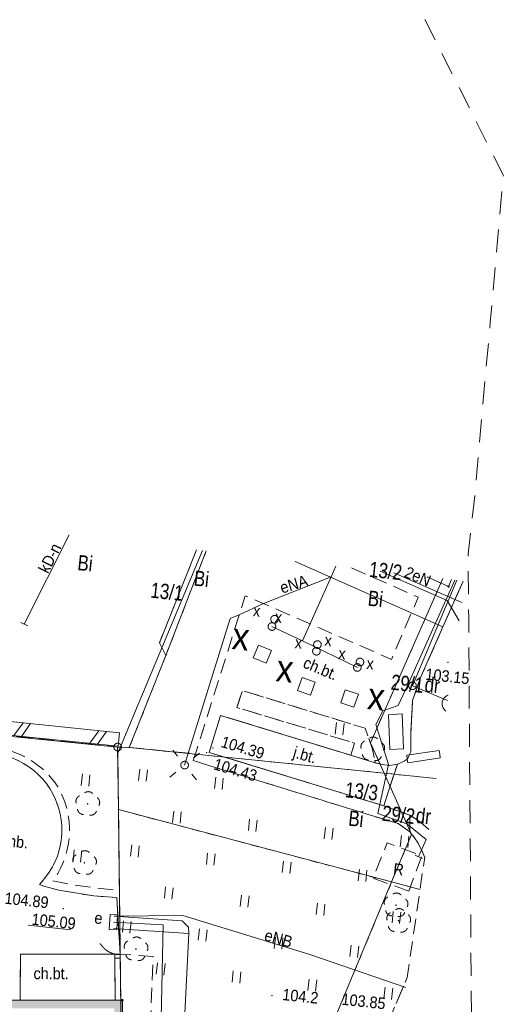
# Model space of a CAD drawing. Header units: millimetres. Extents: x -165388 to 921073, y -295343 to 494042.
# Tile 16 of 117: x -64261 to -32643, y -103108 to -38587. Entities that reach past the tile are written whole.
import ezdxf
from ezdxf.xclip import XClip

# ---------------------------------------------------------------- set-up
doc = ezdxf.new("R2010")
doc.units = ezdxf.units.MM
doc.header["$MEASUREMENT"] = 0
doc.header["$XCLIPFRAME"] = 0
for name, pattern in [('0.5_0.5', [1000, 500, -500]), ('1.5_0.5', [2000, 1500, -500]), ('1.5_1.0', [2500, 1500, -1000]), ('mz1.0_0.5', [1500, 1000, -500])]:
    doc.linetypes.add(name, pattern=pattern)
for name, color, linetype, lineweight in [('7795.2023_2_202-punkt graniczny_Nr_pióra__7', 7, 'Continuous', 18), ('7795.2023_2_211-numer działki ewidencyjnej_Nr_pióra__7', 7, 'Continuous', 18), ('7795.2023_2_219-działka ewidencyjna_Nr_pióra__7', 7, 'Continuous', 18), ('7795.2023_2_312-budynek ewidencyjny_Nr_pióra__7', 7, 'Continuous', 18), ('7795.2023_2_chodnik (powierzchnia)-Atr17_Nr_pióra__7', 7, 'Continuous', 18), ('7795.2023_2_chodnik (powierzchnia)_Nr_pióra__7', 7, 'Continuous', 18), ('7795.2023_2_furtka (linia) - symbol_Nr_pióra__7', 7, 'Continuous', 18), ('7795.2023_2_furtka (linia)_Nr_pióra__7', 7, 'Continuous', 18), ('7795.2023_2_inna budowla (powierzchnia)_Nr_pióra__7', 7, 'Continuous', 18), ('7795.2023_2_jezdnia (powierzchnia)-Atr17_Nr_pióra__7', 7, 'Continuous', 18), ('7795.2023_2_jezdnia (powierzchnia)_Nr_pióra__7', 7, 'Continuous', 18), ('7795.2023_2_komora podziemna - przewód niezidentyfikowany (powierzchnia)-Atr17_Nr_pióra__7', 7, 'Continuous', 18), ('7795.2023_2_komora podziemna - przewód niezidentyfikowany (powierzchnia)_Nr_pióra__7', 7, 'Continuous', 18), ('7795.2023_2_krawężnik (linia)_Nr_pióra__7', 7, 'Continuous', 18), ('7795.2023_2_latarnia (punkt)_Nr_pióra__7', 7, 'Continuous', 18), ('7795.2023_2_murek oporowy (powierzchnia)_Nr_pióra__7', 7, 'Continuous', 18), ('7795.2023_2_odwodnienie liniowe (linia)_Nr_pióra__7', 7, 'Continuous', 18), ('7795.2023_2_ogrodzenie trwałe (linia)_Nr_pióra__7', 7, 'Continuous', 18), ('7795.2023_2_podpora okrągła (punkt)_Nr_pióra__7', 7, 'Continuous', 18), ('7795.2023_2_punkt o określonej wysokości (sieć kanalizacyjna)-Atr2_Nr_pióra__7', 7, 'Continuous', 18), ('7795.2023_2_punkt wysokościowy naturalny-Atr2_Nr_pióra__7', 7, 'Continuous', 18), ('7795.2023_2_punkt wysokościowy sztuczny-Atr2_Nr_pióra__7', 7, 'Continuous', 18), ('7795.2023_2_punkt zmiany cech lub źródła danych o położeniu przewodu (sieć elektroenergetyczna)_Nr_pióra__7', 7, 'Continuous', 18), ('7795.2023_2_punkt zmiany cech lub źródła danych o położeniu przewodu (sieć kanalizacyjna)_Nr_pióra__7', 7, 'Continuous', 18), ('7795.2023_2_reklama lub tablica informacyjna (powierzchnia)-Atr17_Nr_pióra__7', 7, 'Continuous', 18), ('7795.2023_2_reklama lub tablica informacyjna (powierzchnia)_Nr_pióra__7', 7, 'Continuous', 18), ('7795.2023_2_studzienka okrągła - przewód niezidentyfikowany (punkt)-Atr17_Nr_pióra__7', 7, 'Continuous', 18), ('7795.2023_2_studzienka okrągła - przewód niezidentyfikowany (punkt)_Nr_pióra__7', 7, 'Continuous', 18), ('7795.2023_2_szafa elektroenergetyczna (punkt)-Atr17_Nr_pióra__7', 7, 'Continuous', 18), ('7795.2023_2_szafa elektroenergetyczna (punkt)_Nr_pióra__7', 7, 'Continuous', 18), ('7795.2023_2_trawnik (powierzchnia) - symbol_Nr_pióra__7', 7, 'Continuous', 18), ('7795.2023_2_trawnik (powierzchnia)_Nr_pióra__7', 7, 'Continuous', 18), ('bg-woz-oz.6640.12006.2023.pge-1_rzut_5_216-obręb ewidencyjny_Nr_pióra__7', 7, 'Continuous', 18), ('Zagospodarowanie - Budynki_Nr_pióra__1', 7, 'Continuous', 13)]:
    doc.layers.add(name, color=color, linetype=linetype, lineweight=lineweight)
for name, color, linetype in [('7795.2023_2_203-punkt graniczny', 7, 'Continuous'), ('7795.2023_2_drzewo liściaste (punkt)', 7, 'Continuous'), ('7795.2023_2_punkt wysokościowy naturalny', 7, 'Continuous'), ('7795.2023_2_punkt wysokościowy sztuczny', 7, 'Continuous'), ('INW_GEO', 7, 'Continuous'), ('Zagospodarowanie - Budynki', 7, 'Continuous')]:
    doc.layers.add(name, color=color, linetype=linetype)
for name, color, linetype, lineweight, true_color in [('7795.2023_2_210-oznaczenie konturu użytku gruntowego_Nr_pióra__3', 7, 'Continuous', 18, 0x959595), ('7795.2023_2_218-kontur użytku gruntowego_Nr_pióra__3', 7, 'Continuous', 18, 0x959595), ('7795.2023_2_drzewo liściaste (punkt)_Nr_pióra__94', 7, 'Continuous', 18, 0x4a4a4a), ('7795.2023_2_komora podziemna - przewód kanalizacyjny (powierzchnia)_Nr_pióra__34', 7, 'Continuous', 18, 0x4a4a4a), ('7795.2023_2_przewód elektroenergetyczny (linia)-Atr1_Nr_pióra__1', 7, 'Continuous', 18, 0x4c4c4c), ('7795.2023_2_przewód elektroenergetyczny (linia)_Nr_pióra__1', 7, 'Continuous', 18, 0x4c4c4c), ('7795.2023_2_przewód kanalizacyjny (linia)-Atr1_Nr_pióra__34', 7, 'Continuous', 18, 0x4a4a4a), ('7795.2023_2_przewód kanalizacyjny (linia)_Nr_pióra__34', 7, 'Continuous', 18, 0x4a4a4a), ('7795.2023_2_Punkt budynku_Nr_pióra__5', 7, 'Continuous', 18, 0x1d1d1d), ('7795.2023_2_punkt o określonej wysokości (sieć kanalizacyjna)-Atr2_Nr_pióra__34', 7, 'Continuous', 18, 0x4a4a4a), ('7795.2023_2_punkt o określonej wysokości (sieć telekomunikacyjna)-Atr2_Nr_pióra__30', 7, 'Continuous', 18, 0x969696)]:
    doc.layers.add(name, color=color, linetype=linetype, lineweight=lineweight, true_color=true_color)
doc.styles.add('GENERATED_STYLE_1', font='txt')
doc.linetypes.add('902-500', pattern='A,0,[1,A.01.1_PROJEKT_ZAGOSPODAROWANIA_DZIAŁKI1.Shx,S=59.52381,R=0,X=0,Y=0],-7500,0', length=7500)
doc.linetypes.add('us06-500', pattern='A,0,[3,A.01.1_PROJEKT_ZAGOSPODAROWANIA_DZIAŁKI1.Shx,S=3.174603,R=0,X=0,Y=0],-400,0', length=400)

# ---------------------------------------------------------------- blocks, each defined once
blk = doc.blocks.new('Rysunek_1_2', base_point=(-8073115860, -4958828181))
at = {"layer": '7795.2023_2_203-punkt graniczny', "linetype": 'Continuous', "lineweight": 0, "true_color": 0x000000}
for points in [[(-55055, -79419, 1), (-55144, -79409, 1)], [(-54641, -80248, 1), (-54730, -80238, 1)], [(-57038, -86286, 1), (-57128, -86277, 1)], [(-41234, -85969, 1), (-41324, -85959, 1)], [(-40342, -87965, 1), (-40431, -87956, 1)], [(-57746, -90354, 1), (-57835, -90345, 1)], [(-38550, -91979, 1), (-38639, -91970, 1)], [(-39849, -95098, 1), (-39939, -95089, 1)], [(-57596, -103032, 1), (-57685, -103023, 1)]]:
    blk.add_hatch(color=18, dxfattribs=at).paths.add_polyline_path(points)
at = {"layer": '7795.2023_2_drzewo liściaste (punkt)', "linetype": 'Continuous', "lineweight": 0, "true_color": 0x4a4a4a}
for points in [[(-41094, -86396, 1), (-41194, -86386, 1)], [(-59762, -89977, 1), (-59861, -89967, 1)], [(-59976, -93846, 1), (-60075, -93836, 1)], [(-39565, -96617, 1), (-39664, -96607, 1)], [(-39393, -97642, 1), (-39492, -97631, 1)], [(-56599, -99499, 1), (-56698, -99488, 1)]]:
    blk.add_hatch(color=251, dxfattribs=at).paths.add_polyline_path(points)
at = {"layer": '7795.2023_2_punkt wysokościowy naturalny', "linetype": 'Continuous', "lineweight": 0, "true_color": 0x000000}
blk.add_hatch(color=18, dxfattribs=at).paths.add_polyline_path([(-47688, -102546, 1), (-47777, -102536, 1)])
at = {"layer": '7795.2023_2_punkt wysokościowy sztuczny', "linetype": 'Continuous', "lineweight": 0, "true_color": 0x000000}
for points in [[(-36165, -80709, 1), (-36254, -80700, 1)], [(-51560, -86310, 1), (-51649, -86301, 1)], [(-51975, -86618, 1), (-52064, -86608, 1)], [(-61357, -96836, 1), (-61447, -96827, 1)]]:
    blk.add_hatch(color=18, dxfattribs=at).paths.add_polyline_path(points)
at = {"layer": '7795.2023_2_202-punkt graniczny_Nr_pióra__7', "linetype": 'Continuous'}
blk.add_circle((-57844, -86250), 250, dxfattribs=at)
at = {"layer": '7795.2023_2_218-kontur użytku gruntowego_Nr_pióra__3', "linetype": '0.5_0.5', "flags": 128}
for points in [[(-52676, -73327), (-55100, -79414)], [(-54686, -80243), (-52040, -73402)], [(-36540, -75214), (-41279, -85964)], [(-55100, -79414), (-54686, -80243)], [(-57083, -86282), (-54686, -80243)], [(-76522, -84389), (-57844, -86250)], [(-57844, -86250), (-57083, -86282)], [(-57844, -86250), (-57790, -90349)], [(-40387, -87961), (-57083, -86282)], [(-41279, -85964), (-40387, -87961)], [(-40387, -87961), (-36979, -88310)], [(-40387, -87961), (-38594, -91974)], [(-57790, -90349), (-39894, -95094)], [(-57790, -90349), (-57641, -103028)], [(-38594, -91974), (-39894, -95094)], [(-39894, -95094), (-50285, -120069)], [(-39894, -95094), (-38039, -95591)], [(-57641, -103028), (-57508, -120089)]]:
    blk.add_lwpolyline(points, dxfattribs=at)
at = {"layer": '7795.2023_2_219-działka ewidencyjna_Nr_pióra__7', "linetype": 'Continuous', "flags": 128}
for points in [[(-55100, -79414), (-52676, -73327)], [(-54686, -80243), (-52040, -73402)], [(-41279, -85964), (-36540, -75214)], [(-54686, -80243), (-55100, -79414)], [(-54686, -80243), (-57083, -86282)], [(-57844, -86250), (-76522, -84389)], [(-57790, -90349), (-57844, -86250)], [(-57844, -86250), (-57083, -86282)], [(-40387, -87961), (-57083, -86282)], [(-41279, -85964), (-40387, -87961)], [(-38594, -91974), (-40387, -87961)], [(-40387, -87961), (-36979, -88310)], [(-57790, -90349), (-57641, -103028)], [(-57790, -90349), (-39894, -95094)], [(-39894, -95094), (-38594, -91974)], [(-39894, -95094), (-50285, -120069)], [(-39894, -95094), (-38038, -95584)], [(-57508, -120089), (-57641, -103028)]]:
    blk.add_lwpolyline(points, dxfattribs=at)
at = {"layer": '7795.2023_2_312-budynek ewidencyjny_Nr_pióra__7', "linetype": 'Continuous', "flags": 128}
for points in [[(-36169, -75730), (-37576, -75093)], [(-35973, -75281), (-36169, -75730)], [(-129500, -102838), (-57530, -102838)], [(-57530, -102838), (-57437, -117642)]]:
    blk.add_lwpolyline(points, dxfattribs=at)
at = {"layer": '7795.2023_2_chodnik (powierzchnia)_Nr_pióra__7', "linetype": 'mz1.0_0.5', "flags": 128}
for points in [[(-42530, -74514), (-38146, -76434), (-39900, -80510), (-49480, -76335), (-52752, -86696), (-52891, -87143), (-39474, -91267), (-38697, -91803), (-38701, -90716), (-40415, -90100), (-51847, -86601), (-51105, -84177), (-42565, -86792), (-42318, -85994), (-50033, -83658), (-49673, -82550), (-41621, -85022), (-41144, -86391), (-40968, -87285), (-40508, -87404), (-40011, -87458), (-39520, -87380), (-39478, -87364), (-39023, -87151), (-38871, -87047), (-38629, -86570), (-38645, -85412), (-38518, -83193), (-37981, -81651), (-36532, -78367)], [(-36169, -75730), (-37576, -75093)], [(-36532, -78367), (-35201, -75370)], [(-35973, -75281), (-36169, -75730)], [(-38697, -91803), (-38701, -90716), (-38417, -90887), (-38006, -91173), (-37628, -91495), (-37464, -91647)], [(-37730, -93475), (-37737, -93454), (-37929, -92991), (-38164, -92554), (-38387, -92198), (-38697, -91803)], [(-40541, -112770), (-45006, -123460), (-50660, -137176), (-57823, -153807), (-57863, -153894), (-59493, -148268), (-59512, -148165), (-57971, -144670), (-58404, -144492), (-58210, -144091), (-57054, -144466), (-48445, -124017), (-48984, -123135), (-46807, -120180), (-38877, -101353)]]:
    blk.add_lwpolyline(points, dxfattribs=at)
blk.add_lwpolyline([(-64238, -102833), (-64206, -99820), (-58032, -99828), (-58013, -102837)], close=True, dxfattribs=at)
at = {"layer": '7795.2023_2_drzewo liściaste (punkt)_Nr_pióra__94', "linetype": 'Continuous'}
for centre, start, end in [((-41101, -85993), 43.15423, 124.61023), ((-41508, -86227), 115.19023, 196.43023), ((-40753, -86308), 331.33423, 52.57423), ((-41412, -86688), 187.10323, 268.75323), ((-40945, -86738), 259.01123, 340.66123), ((-60176, -89808), 115.19023, 196.43023), ((-59769, -89574), 43.15423, 124.61023), ((-59421, -89889), 331.33423, 52.57423), ((-60080, -90269), 187.10323, 268.75323), ((-59613, -90319), 259.01123, 340.66123), ((-60390, -93677), 115.19023, 196.43023), ((-59983, -93443), 43.15423, 124.61023), ((-59634, -93758), 331.33423, 52.57423), ((-60293, -94138), 187.10323, 268.75323), ((-59826, -94188), 259.01123, 340.66123), ((-39979, -96448), 115.19023, 196.43023), ((-39572, -96214), 43.15423, 124.61023), ((-39223, -96529), 331.33423, 52.57423), ((-39883, -96909), 187.10323, 268.75323), ((-39807, -97472), 115.19023, 196.43023), ((-39400, -97239), 43.15423, 124.61023), ((-39415, -96959), 259.01123, 340.66123), ((-39051, -97553), 331.33423, 52.57423), ((-39711, -97933), 187.10323, 268.75323), ((-56606, -99095), 43.15423, 124.61023), ((-39243, -97983), 259.01123, 340.66123), ((-57013, -99329), 115.19023, 196.43023), ((-56257, -99410), 331.33423, 52.57423), ((-56917, -99790), 187.10323, 268.75323), ((-56449, -99840), 259.01123, 340.66123)]:
    blk.add_arc(centre, 400, start, end, dxfattribs=at)
at = {"layer": '7795.2023_2_furtka (linia) - symbol_Nr_pióra__7', "linetype": 'Continuous'}
blk.add_arc((-57698, -98356), 1500, 210.91523, 270.91523, dxfattribs=at)
at = {"layer": '7795.2023_2_furtka (linia)_Nr_pióra__7', "linetype": 'Continuous', "flags": 128}
blk.add_lwpolyline([(-57673, -99856), (-57698, -98305)], dxfattribs=at)
at = {"layer": '7795.2023_2_inna budowla (powierzchnia)_Nr_pióra__7', "linetype": 'Continuous', "flags": 128}
for points in [[(-35201, -75370), (-36532, -78367), (-46218, -74083)], [(-38526, -82236), (-35619, -75322)], [(-36235, -83199), (-38526, -82236)]]:
    blk.add_lwpolyline(points, dxfattribs=at)
blk.add_lwpolyline([(-40099, -84150), (-39206, -84074), (-39110, -86368), (-40009, -86402)], close=True, dxfattribs=at)
at = {"layer": '7795.2023_2_jezdnia (powierzchnia)_Nr_pióra__7', "linetype": '1.5_0.5', "flags": 128}
blk.add_lwpolyline([(-35201, -75370), (-36532, -78367), (-37981, -81651), (-38518, -83193), (-38645, -85412), (-38629, -86570), (-38871, -87047), (-39023, -87151), (-39478, -87364), (-39520, -87380), (-40415, -90100), (-38701, -90716), (-38417, -90887), (-38006, -91173), (-37628, -91495), (-37464, -91647)], dxfattribs=at)
for points in [[(-75231, -95148), (-75052, -95167), (-74554, -95211), (-74055, -95244), (-73553, -95257), (-73051, -95261), (-72546, -95245), (-72050, -95217), (-71554, -95180), (-71340, -95153), (-70841, -95096), (-70349, -95018), (-69857, -94929), (-69429, -94684), (-69070, -94340), (-68784, -93928), (-68637, -93582), (-68525, -93101), (-68521, -92599), (-68553, -92143), (-68662, -91658), (-68854, -91195), (-68920, -91067), (-69198, -90655), (-69542, -90297), (-69942, -89992), (-70379, -89754), (-70791, -89569), (-71254, -89379), (-71719, -89219), (-72206, -89066), (-72686, -88944), (-72961, -88884), (-73454, -88791), (-73949, -88718), (-74446, -88665), (-75403, -88683), (-85928, -88540), (-87510, -88663), (-89520, -89020), (-102360, -91627), (-102651, -87392), (-102102, -82362), (-91979, -83537), (-92046, -84445), (-91948, -84938), (-91724, -85375), (-91518, -85618), (-91117, -85912), (-90654, -86093), (-90416, -86128), (-87908, -85713), (-84864, -85557), (-84360, -85550), (-83867, -85543), (-83363, -85537), (-82860, -85530), (-82367, -85533), (-81865, -85536), (-81362, -85540), (-80860, -85543), (-80367, -85546), (-79866, -85560), (-79364, -85573), (-78863, -85587), (-78361, -85600), (-77861, -85624), (-77370, -85636), (-76869, -85659), (-76820, -85665), (-76319, -85688), (-75819, -85712), (-75320, -85745), (-74820, -85778), (-74321, -85812), (-73822, -85845), (-73322, -85879), (-72824, -85922), (-72326, -85965), (-71828, -86009), (-71330, -86052), (-70831, -86095), (-70334, -86149), (-69837, -86202), (-69340, -86255), (-68843, -86309), (-68347, -86372), (-67851, -86435), (-67353, -86488), (-66858, -86561), (-66362, -86625), (-65867, -86698), (-65481, -86749), (-65099, -86851), (-64721, -86982), (-64356, -87141), (-64004, -87330), (-63665, -87547), (-63339, -87784), (-63045, -88046), (-62764, -88338), (-62516, -88646), (-62289, -88972), (-62086, -89326), (-61913, -89686), (-61842, -89865), (-61711, -90241), (-61611, -90624), (-61544, -91023), (-61506, -91420), (-61499, -91823), (-61521, -92222), (-61584, -92618), (-61665, -93002), (-61787, -93391), (-61937, -93757), (-62116, -94110), (-62324, -94460), (-62560, -94786), (-62814, -95091), (-62974, -95265), (-62673, -95368), (-61706, -95632), (-59403, -96010), (-57905, -96110), (-57680, -99825), (-58032, -99828), (-64206, -99820), (-64238, -102833), (-78006, -102836), (-78005, -101981), (-65564, -101977), (-65581, -100165), (-78011, -100160), (-78017, -99275), (-65628, -99295), (-66899, -98576)], [(-39520, -87380), (-40415, -90100), (-51847, -86601), (-51105, -84177), (-42565, -86792), (-40968, -87285), (-40508, -87404), (-40011, -87458)]]:
    blk.add_lwpolyline(points, close=True, dxfattribs=at)
at = {"layer": '7795.2023_2_komora podziemna - przewód kanalizacyjny (powierzchnia)_Nr_pióra__34', "linetype": 'Continuous', "flags": 128}
blk.add_lwpolyline([(-36336, -83900), (-36369, -83876), (-36414, -83830), (-36449, -83786), (-36485, -83742), (-36519, -83688), (-36544, -83635), (-36558, -83584), (-36572, -83522), (-36587, -83470), (-36590, -83409), (-36584, -83350), (-36577, -83290), (-36561, -83231), (-36536, -83184), (-36509, -83126), (-36484, -83079), (-36449, -83032), (-36404, -82987), (-36360, -82951), (-36316, -82916), (-36262, -82881), (-36209, -82857), (-36183, -82849)], dxfattribs=at)
at = {"layer": '7795.2023_2_komora podziemna - przewód niezidentyfikowany (powierzchnia)_Nr_pióra__7', "linetype": 'Continuous', "flags": 128}
for points in [[(-48960, -80404), (-48610, -79576), (-47773, -79928), (-48123, -80755)], [(-46052, -82546), (-45759, -81692), (-44907, -81995), (-45199, -82849)], [(-43232, -83351), (-42929, -82498), (-42075, -82791), (-42378, -83644)]]:
    blk.add_lwpolyline(points, close=True, dxfattribs=at)
at = {"layer": '7795.2023_2_krawężnik (linia)_Nr_pióra__7', "linetype": 'Continuous', "flags": 128}
for points in [[(-37464, -91647), (-37628, -91495), (-38006, -91173), (-38417, -90887), (-38701, -90716), (-40415, -90100), (-51847, -86601), (-51105, -84177), (-42565, -86792), (-40968, -87285), (-40508, -87404), (-40011, -87458), (-39520, -87380), (-39478, -87364), (-39023, -87151), (-38871, -87047), (-38629, -86570), (-38645, -85412), (-38518, -83193), (-37981, -81651), (-36532, -78367), (-35201, -75370)], [(-64356, -87141), (-64004, -87330), (-63665, -87547), (-63339, -87784), (-63045, -88046), (-62764, -88338), (-62516, -88646), (-62289, -88972), (-62086, -89326), (-61913, -89686), (-61842, -89865), (-61711, -90241), (-61611, -90624), (-61544, -91023), (-61506, -91420), (-61499, -91823), (-61521, -92222), (-61584, -92618), (-61665, -93002), (-61787, -93391), (-61937, -93757), (-62116, -94110), (-62324, -94460), (-62560, -94786), (-62814, -95091), (-62974, -95265), (-62673, -95368), (-61706, -95632), (-59403, -96010), (-57905, -96110), (-57680, -99825), (-58032, -99828)], [(-64238, -102833), (-64206, -99820), (-58032, -99828), (-58013, -102837)]]:
    blk.add_lwpolyline(points, dxfattribs=at)
at = {"layer": '7795.2023_2_latarnia (punkt)_Nr_pióra__7', "linetype": 'Continuous'}
for p, q in [((-53926, -86850), (-54239, -86462)), ((-52871, -86963), (-52482, -86650)), ((-54039, -87905), (-54427, -88219)), ((-52984, -88018), (-52670, -88407))]:
    blk.add_line(p, q, dxfattribs=at)
blk.add_circle((-53455, -87435), 250, dxfattribs=at)
at = {"layer": '7795.2023_2_murek oporowy (powierzchnia)_Nr_pióra__7', "linetype": 'Continuous', "flags": 128}
blk.add_lwpolyline([(-57808, -86194), (-76581, -84282), (-76484, -83377), (-57714, -85319)], close=True, dxfattribs=at)
blk.add_lwpolyline([(-57808, -86194), (-76581, -84282), (-76484, -83377), (-57714, -85319)], close=True, dxfattribs=at)
for points in [[(-64042, -84665), (-64642, -85498)], [(-63546, -84716), (-64145, -85549)], [(-59074, -85178), (-59668, -86005)], [(-58576, -85229), (-59171, -86055)]]:
    blk.add_lwpolyline(points, dxfattribs=at)
at = {"layer": '7795.2023_2_odwodnienie liniowe (linia)_Nr_pióra__7', "linetype": 'us06-500'}
for p, q in [((-36784, -86467), (-38907, -86790)), ((-38907, -86790), (-38870, -87037)), ((-36784, -86467), (-36746, -86714))]:
    blk.add_line(p, q, dxfattribs=at)
at = {"layer": '7795.2023_2_odwodnienie liniowe (linia)_Nr_pióra__7', "linetype": 'Continuous'}
for p, q in [((-38832, -87284), (-38870, -87037)), ((-36709, -86962), (-38832, -87284)), ((-36709, -86962), (-36746, -86714))]:
    blk.add_line(p, q, dxfattribs=at)
at = {"layer": '7795.2023_2_ogrodzenie trwałe (linia)_Nr_pióra__7', "linetype": '902-500', "flags": 128}
for points in [[(-52281, -73374), (-57826, -86645)], [(-57844, -86250), (-57790, -90349), (-57698, -98305)], [(-57673, -99856), (-57678, -100087), (-57641, -103028)], [(-57678, -100087), (-58029, -100079)]]:
    blk.add_lwpolyline(points, dxfattribs=at)
at = {"layer": '7795.2023_2_podpora okrągła (punkt)_Nr_pióra__7', "linetype": 'Continuous'}
blk.add_circle((-38526, -82236), 250, dxfattribs=at)
at = {"layer": '7795.2023_2_przewód elektroenergetyczny (linia)_Nr_pióra__1', "linetype": 'Continuous', "flags": 128}
for points in [[(-43865, -75087), (-43552, -74394)], [(-40650, -74733), (-36246, -76637), (-35474, -77977)], [(-39753, -74838), (-35301, -76788)], [(-53455, -87435), (-50474, -77828), (-49875, -77580), (-48287, -76845), (-43865, -75087)], [(-43865, -75087), (-45744, -79300)], [(-35758, -75306), (-38715, -81934), (-39460, -83534), (-40473, -83888), (-40920, -84776), (-40104, -87387), (-40792, -90612), (-38902, -91278), (-37625, -92310), (-38129, -93452)], [(-45744, -79300), (-47735, -78353)], [(-45744, -79300), (-42139, -81034)], [(-38972, -101998), (-45260, -99839), (-53566, -97289), (-58067, -97340)], [(-58067, -97340), (-53613, -97636), (-53194, -98043), (-53179, -98467), (-54383, -122455)], [(-58119, -97726), (-54859, -97905), (-55315, -119328), (-55558, -119815), (-70635, -119828), (-77917, -119832), (-77834, -117649)], [(-58114, -98149), (-53179, -98467)]]:
    blk.add_lwpolyline(points, dxfattribs=at)
at = {"layer": '7795.2023_2_przewód kanalizacyjny (linia)_Nr_pióra__34', "linetype": 'Continuous', "flags": 128}
blk.add_lwpolyline([(-63960, -78193), (-61021, -72353)], dxfattribs=at)
at = {"layer": '7795.2023_2_Punkt budynku_Nr_pióra__5', "linetype": 'Continuous'}
for centre in [(-36169, -75730), (-57530, -102838)]:
    blk.add_circle(centre, 45, dxfattribs=at)
at = {"layer": '7795.2023_2_punkt o określonej wysokości (sieć kanalizacyjna)-Atr2_Nr_pióra__7', "linetype": 'Continuous', "flags": 128}
blk.add_lwpolyline([(-63706, -97929), (-60911, -98229)], dxfattribs=at)
at = {"layer": '7795.2023_2_punkt zmiany cech lub źródła danych o położeniu przewodu (sieć elektroenergetyczna)_Nr_pióra__7', "linetype": 'Continuous'}
blk.add_line((-37903, -93559), (-38356, -93346), dxfattribs=at)
at = {"layer": '7795.2023_2_punkt zmiany cech lub źródła danych o położeniu przewodu (sieć kanalizacyjna)_Nr_pióra__7', "linetype": 'Continuous'}
blk.add_line((-63733, -78298), (-64187, -78088), dxfattribs=at)
at = {"layer": '7795.2023_2_reklama lub tablica informacyjna (powierzchnia)_Nr_pióra__7', "linetype": 'mz1.0_0.5', "flags": 128}
blk.add_lwpolyline([(-38762, -95698), (-41114, -94842), (-40182, -92528), (-37909, -93365)], close=True, dxfattribs=at)
at = {"layer": '7795.2023_2_studzienka okrągła - przewód niezidentyfikowany (punkt)_Nr_pióra__7', "linetype": 'Continuous'}
for centre in [(-47563, -77878), (-47735, -78353), (-44754, -79537), (-44821, -79973), (-41970, -80680), (-42139, -81034)]:
    blk.add_circle(centre, 250, dxfattribs=at)
at = {"layer": '7795.2023_2_szafa elektroenergetyczna (punkt)_Nr_pióra__7', "linetype": 'Continuous'}
for p, q in [((-58394, -98213), (-58343, -97214)), ((-57843, -97240), (-58343, -97214)), ((-57894, -98239), (-57843, -97240)), ((-57894, -98239), (-58394, -98213))]:
    blk.add_line(p, q, dxfattribs=at)
at = {"layer": '7795.2023_2_trawnik (powierzchnia) - symbol_Nr_pióra__7', "linetype": 'Continuous'}
for p, q in [((-43583, -85396), (-43503, -84651)), ((-43086, -85450), (-43006, -84704)), ((-56470, -88440), (-56391, -87694)), ((-55973, -88493), (-55893, -87748)), ((-60236, -88761), (-60156, -88015)), ((-59739, -88814), (-59659, -88068)), ((-51499, -88973), (-51419, -88227)), ((-51002, -89026), (-50922, -88281)), ((-54251, -91192), (-54171, -90447)), ((-53754, -91246), (-53674, -90500)), ((-49280, -91725), (-49200, -90980)), ((-48782, -91779), (-48703, -91033)), ((-44308, -92258), (-44228, -91512)), ((-43811, -92311), (-43731, -91566)), ((-39337, -92791), (-39257, -92045)), ((-38839, -92844), (-38759, -92099)), ((-57003, -93412), (-56923, -92666)), ((-56506, -93465), (-56426, -92719)), ((-60769, -93732), (-60689, -92987)), ((-60272, -93786), (-60192, -93040)), ((-52032, -93945), (-51952, -93199)), ((-51535, -93998), (-51455, -93252)), ((-47060, -94477), (-46980, -93732)), ((-46563, -94531), (-46483, -93785)), ((-42089, -95010), (-42009, -94265)), ((-41592, -95064), (-41512, -94318)), ((-54784, -96164), (-54704, -95418)), ((-54287, -96217), (-54207, -95471)), ((-49812, -96697), (-49733, -95951)), ((-49315, -96750), (-49235, -96004)), ((-44841, -97230), (-44761, -96484)), ((-44344, -97283), (-44264, -96537)), ((-39869, -97763), (-39789, -97017)), ((-39372, -97816), (-39292, -97070)), ((-57536, -98383), (-57456, -97638)), ((-57039, -98437), (-56959, -97691)), ((-52565, -98916), (-52485, -98170)), ((-52068, -98969), (-51988, -98224)), ((-47593, -99449), (-47513, -98703)), ((-47096, -99502), (-47016, -98757)), ((-42622, -99982), (-42542, -99236)), ((-42124, -100035), (-42045, -99289)), ((-55317, -101135), (-55237, -100390)), ((-54820, -101189), (-54740, -100443)), ((-50345, -101668), (-50265, -100923)), ((-49848, -101722), (-49768, -100976)), ((-45374, -102201), (-45294, -101455)), ((-44877, -102254), (-44797, -101509)), ((-40402, -102734), (-40322, -101988)), ((-39905, -102787), (-39825, -102042))]:
    blk.add_line(p, q, dxfattribs=at)
at = {"layer": '7795.2023_2_trawnik (powierzchnia)_Nr_pióra__7', "linetype": 'mz1.0_0.5', "flags": 128}
for points in [[(-105837, -81931), (-106234, -80661), (-90759, -82471), (-76574, -84122), (-76581, -84282), (-57844, -86250), (-57790, -90349), (-57724, -95637), (-57926, -95645), (-60844, -95282), (-62092, -95018), (-61986, -94868), (-61769, -94529), (-61580, -94177), (-61410, -93813), (-61279, -93435), (-61168, -93055), (-61076, -92662), (-61023, -92266), (-61000, -91866), (-60995, -91535), (-61023, -91139), (-61081, -90741), (-61160, -90350), (-61269, -89966), (-61410, -89589), (-61572, -89220), (-61765, -88867), (-61981, -88532), (-62167, -88301), (-62365, -88079), (-62573, -87866), (-62792, -87661), (-63034, -87474), (-63201, -87346), (-63444, -87169), (-63699, -87021), (-63965, -86872), (-64233, -86742), (-64580, -86604), (-65518, -86253), (-66579, -86018), (-67737, -85753), (-68699, -85620), (-68743, -86319), (-68843, -86309), (-69340, -86255), (-69837, -86202), (-70334, -86149), (-70831, -86095), (-71330, -86052), (-71828, -86009), (-72326, -85965), (-72824, -85922), (-73322, -85879), (-73822, -85845), (-74321, -85812), (-74820, -85778), (-75320, -85745), (-75819, -85712), (-76319, -85688), (-76820, -85665), (-76869, -85659), (-77370, -85636), (-77861, -85624), (-78361, -85600), (-78863, -85587), (-79364, -85573), (-79866, -85560), (-80367, -85546), (-80860, -85543), (-81362, -85540), (-81865, -85536), (-82367, -85533), (-82860, -85530), (-83363, -85537), (-83867, -85543), (-84360, -85550), (-84864, -85557), (-87908, -85713), (-90416, -86128), (-90654, -86093), (-91117, -85912), (-91518, -85618), (-91724, -85375), (-91948, -84938), (-92046, -84445), (-91979, -83537), (-102102, -82362), (-102651, -87392), (-102687, -87539), (-102933, -87965), (-103329, -88274), (-103912, -88463), (-104410, -88511), (-104630, -88497), (-105121, -88384), (-105571, -88175), (-105953, -87893), (-106231, -87481), (-106331, -87198), (-106358, -86703)], [(-42565, -86792), (-42318, -85994), (-50033, -83658), (-49673, -82550), (-41621, -85022), (-41144, -86391), (-40968, -87285)], [(-52891, -87143), (-39474, -91267), (-38697, -91803), (-38387, -92198), (-38164, -92554), (-37929, -92991), (-37737, -93454), (-37729, -93475), (-38875, -101348), (-46807, -120180), (-50285, -120069), (-57508, -120089), (-58584, -119994), (-58547, -118519), (-58524, -117647), (-57437, -117642), (-57433, -117512), (-57172, -117510), (-57029, -111672), (-55964, -111686), (-55523, -99976), (-57680, -99825), (-57698, -98305), (-57724, -95637), (-57790, -90349), (-57844, -86250), (-56992, -86281), (-52752, -86696)]]:
    blk.add_lwpolyline(points, close=True, dxfattribs=at)
at = {"layer": '7795.2023_2_210-oznaczenie konturu użytku gruntowego_Nr_pióra__3', "linetype": 'Continuous', "char_height": 1000, "attachment_point": 7, "rotation": 353.88223, "style": 'GENERATED_STYLE_1'}
for s, insert in [('\\A1;{\\W0.790000x;\\fArial|b0|i0|c238|p38;Bi}', (-60512, -74648)), ('\\A1;{\\W0.790000x;\\fArial|b0|i0|c238|p38;Bi}', (-52887, -75666)), ('\\A1;{\\W0.790000x;\\fArial|b0|i0|c238|p38;Bi}', (-41492, -76978)), ('\\A1;{\\W0.790000x;\\fArial|b0|i0|c238|p38;dr}', (-37772, -82643)), ('\\A1;{\\W0.790000x;\\fArial|b0|i0|c238|p38;dr}', (-38351, -91230)), ('\\A1;{\\W0.790000x;\\fArial|b0|i0|c238|p38;Bi}', (-42766, -91395))]:
    blk.add_mtext(s, dxfattribs=dict(at, insert=insert))
at = {"layer": '7795.2023_2_211-numer działki ewidencyjnej_Nr_pióra__7', "linetype": 'Continuous', "char_height": 1000, "rotation": 353.88223, "style": 'GENERATED_STYLE_1'}
for s, insert, attachment_point in [('\\A1;{\\W0.790000x;\\fArial|b0|i0|c238|p38;13/2}', (-41407, -75104), 7), ('\\A1;{\\W0.790000x;\\fArial|b0|i0|c238|p38;13/1}', (-55623, -75456), 1), ('\\A1;{\\W0.790000x;\\fArial|b0|i0|c238|p38;29/1}', (-39876, -81488), 1), ('\\A1;{\\W0.790000x;\\fArial|b0|i0|c238|p38;13/3}', (-42985, -89548), 7), ('\\A1;{\\W0.790000x;\\fArial|b0|i0|c238|p38;29/2}', (-40454, -90076), 1)]:
    blk.add_mtext(s, dxfattribs=dict(at, insert=insert, attachment_point=attachment_point))
at = {"layer": '7795.2023_2_chodnik (powierzchnia)-Atr17_Nr_pióra__7', "linetype": 'Continuous', "char_height": 750, "attachment_point": 4, "style": 'GENERATED_STYLE_1'}
for insert, rotation in [((-45616, -80670), 337.31523), ((-45616, -80670), 337.31523), ((-45616, -80670), 337.31523), ((-45616, -80670), 337.31523), ((-63356, -101088), 359.75923)]:
    blk.add_mtext('\\A1;{\\W0.900000x;\\fArial|b0|i0|c238|p38;ch.bt.}', dxfattribs=dict(at, insert=insert, rotation=rotation))
at = {"layer": '7795.2023_2_jezdnia (powierzchnia)-Atr17_Nr_pióra__7', "linetype": 'Continuous', "char_height": 750, "attachment_point": 4, "style": 'GENERATED_STYLE_1'}
for s, insert, rotation in [('\\A1;{\\W0.900000x;\\fArial|b0|i0|c238|p38;j.bt.}', (-46338, -86663), 343.93823), ('\\A1;{\\W0.900000x;\\fArial|b0|i0|c238|p38;j.mb.}', (-65755, -92444), 354.57323)]:
    blk.add_mtext(s, dxfattribs=dict(at, insert=insert, rotation=rotation))
at = {"layer": '7795.2023_2_komora podziemna - przewód niezidentyfikowany (powierzchnia)-Atr17_Nr_pióra__7', "linetype": 'Continuous', "char_height": 1750, "rotation": 353.88223, "style": 'GENERATED_STYLE_1'}
for insert, attachment_point in [((-50410, -79820), 7), ((-47523, -81925), 7), ((-41442, -82882), 4)]:
    blk.add_mtext('\\A1;{\\W0.903000x;\\fArial|b0|i0|c238|p38;x}', dxfattribs=dict(at, insert=insert, attachment_point=attachment_point))
at = {"layer": '7795.2023_2_przewód elektroenergetyczny (linia)-Atr1_Nr_pióra__1', "linetype": 'Continuous', "char_height": 750, "attachment_point": 4, "style": 'GENERATED_STYLE_1'}
for s, insert, rotation in [('\\A1;{\\W0.900000x;\\fArial|b0|i0|c238|p38;2eN}', (-38977, -74742), 337.31323), ('\\A1;{\\W0.900000x;\\fArial|b0|i0|c238|p38;eNA}', (-47177, -75843), 16.50223), ('\\A1;{\\W0.900000x;\\fArial|b0|i0|c238|p38;eNB}', (-48186, -98548), 343.94823)]:
    blk.add_mtext(s, dxfattribs=dict(at, insert=insert, rotation=rotation))
at = {"layer": '7795.2023_2_przewód kanalizacyjny (linia)-Atr1_Nr_pióra__34', "linetype": 'Continuous', "insert": (-62737, -74762), "char_height": 750, "attachment_point": 4, "rotation": 63.26123, "style": 'GENERATED_STYLE_1'}
blk.add_mtext('\\A1;{\\W0.900000x;\\fArial|b0|i0|c238|p38;kD-n}', dxfattribs=at)
at = {"layer": '7795.2023_2_punkt o określonej wysokości (sieć kanalizacyjna)-Atr2_Nr_pióra__34', "linetype": 'Continuous', "insert": (-63509, -97900), "char_height": 750, "attachment_point": 7, "rotation": 353.88223, "style": 'GENERATED_STYLE_1'}
blk.add_mtext('\\A1;{\\W0.900000x;\\fArial|b0|i0|c238|p38;105.09}', dxfattribs=at)
at = {"layer": '7795.2023_2_punkt o określonej wysokości (sieć telekomunikacyjna)-Atr2_Nr_pióra__30', "linetype": 'Continuous', "insert": (-43206, -103141), "char_height": 750, "attachment_point": 7, "rotation": 353.88223, "style": 'GENERATED_STYLE_1'}
blk.add_mtext('\\A1;{\\W0.900000x;\\fArial|b0|i0|c238|p38;103.85}', dxfattribs=at)
at = {"layer": '7795.2023_2_punkt wysokościowy naturalny-Atr2_Nr_pióra__7', "linetype": 'Continuous', "insert": (-47084, -102836), "char_height": 750, "attachment_point": 7, "rotation": 353.88223, "style": 'GENERATED_STYLE_1'}
blk.add_mtext('\\A1;{\\W0.900000x;\\fArial|b0|i0|c238|p38;104.2}', dxfattribs=at)
at = {"layer": '7795.2023_2_punkt wysokościowy sztuczny-Atr2_Nr_pióra__7', "linetype": 'Continuous', "char_height": 750, "style": 'GENERATED_STYLE_1'}
for s, insert, attachment_point, rotation in [('\\A1;{\\W0.900000x;\\fArial|b0|i0|c238|p38;103.15}', (-37710, -81842), 7, 353.88223), ('\\A1;{\\W0.900000x;\\fArial|b0|i0|c238|p38;104.39}', (-51135, -86243), 7, 343.40523), ('\\A1;{\\W0.900000x;\\fArial|b0|i0|c238|p38;104.43}', (-51512, -87338), 4, 343.40523), ('\\A1;{\\W0.900000x;\\fArial|b0|i0|c238|p38;104.89}', (-65242, -96144), 4, 353.88223)]:
    blk.add_mtext(s, dxfattribs=dict(at, insert=insert, attachment_point=attachment_point, rotation=rotation))
at = {"layer": '7795.2023_2_reklama lub tablica informacyjna (powierzchnia)-Atr17_Nr_pióra__7', "linetype": 'Continuous', "insert": (-39819, -94603), "char_height": 750, "attachment_point": 7, "rotation": 353.88223, "style": 'GENERATED_STYLE_1'}
blk.add_mtext('\\A1;{\\W0.900000x;\\fArial|b0|i0|c238|p38;R}', dxfattribs=at)
at = {"layer": '7795.2023_2_studzienka okrągła - przewód niezidentyfikowany (punkt)-Atr17_Nr_pióra__7', "linetype": 'Continuous', "char_height": 750, "attachment_point": 7, "rotation": 353.88223, "style": 'GENERATED_STYLE_1'}
for insert in [(-49006, -77669), (-47581, -78079), (-46263, -79764), (-44319, -79605), (-43413, -80471), (-41571, -81130)]:
    blk.add_mtext('\\A1;{\\W0.900000x;\\fArial|b0|i0|c238|p38;x}', dxfattribs=dict(at, insert=insert))
at = {"layer": '7795.2023_2_szafa elektroenergetyczna (punkt)-Atr17_Nr_pióra__7', "linetype": 'Continuous', "insert": (-59398, -97812), "char_height": 750, "attachment_point": 7, "rotation": 353.88223, "style": 'GENERATED_STYLE_1'}
blk.add_mtext('\\A1;{\\W0.900000x;\\fArial|b0|i0|c238|p38;e}', dxfattribs=at)
blk = doc.blocks.new('Rysunek_2_5', base_point=(-8071116842, -4961354755))
at = {"layer": 'bg-woz-oz.6640.12006.2023.pge-1_rzut_5_216-obręb ewidencyjny_Nr_pióra__7', "linetype": '1.5_1.0', "flags": 128}
blk.add_lwpolyline([(-165388, 18032), (-76197, 25429), (-70556, 25892), (-65859, 17335), (-32576, -48795), (-33435, -58439), (-34507, -70352), (-34885, -73610), (-34847, -77778), (-34351, -149758), (-33864, -221063), (49111, -210760), (56098, -261047), (58810, -280656), (68525, -283293), (99614, -291733), (106153, -295298), (148135, -233498), (178386, -164974), (213467, -61033), (241424, 5414), (261484, 53112), (312041, 173322), (283313, 179106), (128376, 210363), (-61137, 251961), (-75011, 249833), (-79205, 244659), (-83860, 238931), (-91094, 216684), (-93827, 221320), (-108163, 179476), (-111618, 170865), (-131164, 116493), (-141166, 87643), (-161181, 30113)], close=True, dxfattribs=at)

msp = doc.modelspace()

# ---------------------------------------------------------------- hatches: boundary and pattern name
at = {"layer": 'Zagospodarowanie - Budynki_Nr_pióra__1', "linetype": 'Continuous'}
h = msp.add_hatch(color=256, dxfattribs=at)
h.paths.add_polyline_path([(-129509.647, -117649.486), (-128979.647, -117649.486), (-84037.078, -117649.486), (-83507.078, -117649.486), (-83507.078, -117119.486), (-83507.078, -116653.389), (-78210.313, -116653.389), (-78210.313, -117115.586), (-78210.313, -117645.586), (-77413.406, -117645.586), (-58059.942, -117645.586), (-57529.942, -117645.586), (-57529.942, -117115.586), (-57529.942, -103368.288), (-57529.942, -102838.288), (-58059.942, -102838.288), (-84695.243, -102838.288), (-128979.647, -102838.288), (-129214.695, -102838.288), (-129509.647, -102838.288), (-129509.647, -117119.486)])
h.paths.add_polyline_path([(-84037.078, -117119.486), (-128979.647, -117119.486), (-128979.647, -103368.288), (-84695.243, -103368.288), (-58059.942, -103368.288), (-58059.942, -117115.586), (-77413.406, -117115.586), (-77413.406, -116653.389), (-77413.406, -116263.389), (-78210.313, -116263.389), (-83507.078, -116263.389), (-84037.078, -116263.389), (-84037.078, -116653.389)], flags=0)

# ---------------------------------------------------------------- block references
at = {"layer": 'INW_GEO', "color": 151, "linetype": 'Continuous', "lineweight": 13, "true_color": 0x80c2ff}
ref = msp.add_blockref('Rysunek_2_5', (-8071116841.926, -4961354754.727), dxfattribs=at)
XClip(ref).set_block_clipping_path([(-195425.9394250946, -263123.0086484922), (606609.6817159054, -348810.9449165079), (694192.2923495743, 470958.7517303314), (-107843.3287914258, 556646.6879983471)])
at = {"layer": 'Zagospodarowanie - Budynki', "color": 151, "linetype": 'Continuous', "lineweight": 13, "true_color": 0x80c2ff}
ref = msp.add_blockref('Rysunek_1_2', (-8073115859.987, -4958828180.543), dxfattribs=at)
XClip(ref).set_block_clipping_path([(-157094.7839021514, -148080.1650051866), (-43180.5757127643, -160289.8069398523), (-31694.507992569, -53126.4423991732), (-145608.7161819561, -40916.8004645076)])

doc.saveas('drawing.dxf')
